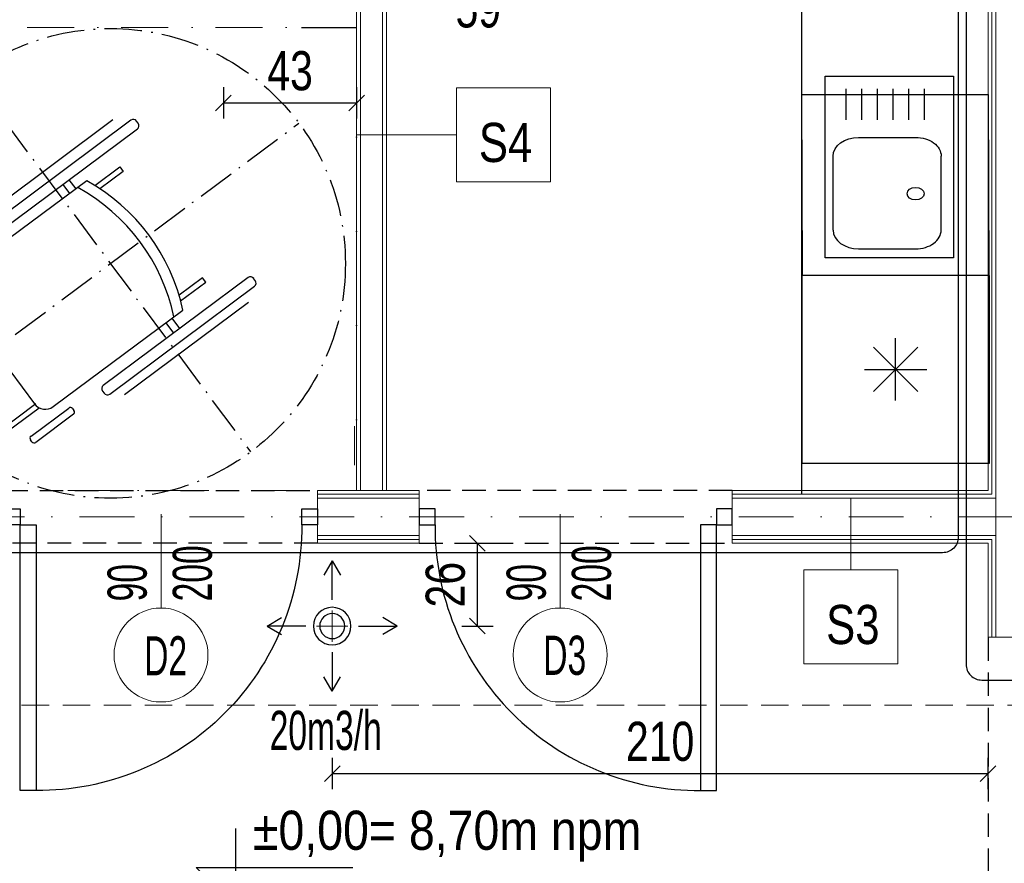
# Model space of a CAD drawing. Header units: inches. Extents: x 67073 to 287261, y -76160 to 48412.
# Tile 91 of 117: x 86011 to 86326, y -41574 to -41305. Entities that reach past the tile are written whole.
import ezdxf
from ezdxf.enums import TextEntityAlignment as Align

# ---------------------------------------------------------------- set-up
doc = ezdxf.new("R2010")
doc.units = ezdxf.units.IN
doc.header["$MEASUREMENT"] = 0
for name, pattern in [('ACAD_ISO10W100', [18.5, 12, -3, 0.5, -3]), ('DASHDOT', [1, 0.5, -0.25, 0, -0.25]), ('HIDDEN', [0.375, 0.25, -0.125])]:
    doc.linetypes.add(name, pattern=pattern)
for name, color, linetype, lineweight in [('## 08 CENTRALA REKUP', 204, 'Continuous', 25), ('DVM_PIPE', 102, 'Continuous', 30), ('p--dach', 2, 'Continuous', 30), ('p--kuchnia', 250, 'Continuous', 25), ('p--osie konstr', 1, 'DASHDOT', 15), ('p--płyta GK', 2, 'Continuous', 0), ('p--łazienka NP', 250, 'Continuous', 25), ('p--ściana GK', 62, 'Continuous', 0), ('p--ściana szkielet', 3, 'Continuous', 0)]:
    doc.layers.add(name, color=color, linetype=linetype, lineweight=lineweight)
for name, color, linetype in [('## 08 Nawiew', 1, 'Continuous'), ('## 08 Nawiew opis', 1, 'Continuous'), ('## 08 Wywiew', 5, 'Continuous'), ('## 08 Wywiew opis', 5, 'Continuous'), ('p-- zero bud', 1, 'Continuous'), ('p--drzwi', 251, 'Continuous'), ('p--opis drzwi', 252, 'Continuous'), ('p--podciąg', 61, 'Continuous'), ('p--symbole ścian', 53, 'Continuous')]:
    doc.layers.add(name, color=color, linetype=linetype)
doc.styles.add('1-50', font='arial.ttf', dxfattribs={"width": 0.75, "height": 12.5})
doc.styles.get("Standard").update_dxf_attribs({"font": 'ARIAL.TTF', "width": 0.75})
doc.styles.add('STYL-1', font='Arial Narrow.ttf', dxfattribs={"width": 0.75})
doc.dimstyles.new('1-50', dxfattribs={"dimtxt": 12.5, "dimasz": 5, "dimexe": 5, "dimexo": 5, "dimgap": 0.09, "dimtad": 0, "dimdsep": 46, "dimtxsty": '1-50', "dimblk": 'OBLIQUE', "dimcen": 0.09, "dimadec": 0, "dimazin": 0, "dimtfac": 1, "dimtdec": 4, "dimtix": 1, "dimtofl": 0, "dimtmove": 0, "dimatfit": 3, "dimldrblk": 'OBLIQUE', "dimfxl": 5, "dimfxlon": 1, "dimtvp": 0.8, "dimtolj": 1, "dimtzin": 0, "dimarcsym": 0})

# ---------------------------------------------------------------- blocks, each defined once
blk = doc.blocks.new('kota wykoń')
for p, q in [((0, 25), (0, 0)), ((0, 0), (-12.5, 12.5)), ((-12.5, 12.5), (37.5, 12.5))]:
    blk.add_line(p, q)
at = {"lineweight": 0}
blk.add_line((-2.5, 0), (2.5, 0), dxfattribs=at)
blk = doc.blocks.new('znak-niepeł.')
at = {"linetype": 'ACAD_ISO10W100'}
for p, q in [((-44.78, 60.17), (44.78, -60.17)), ((-60.11, -44.74), (60.22, 44.82))]:
    blk.add_line(p, q, dxfattribs=at)
for p, q in [((6.52, 45.77), (-39.7, 11.37)), ((0.79, 45.85), (-38.86, 16.34)), ((8.84, 44.81), (8.33, 45.5)), ((-37.65, 8.61), (8.58, 43.01)), ((-4.98, 24.9), (3.02, 30.85)), ((4.08, 29.42), (-3.37, 23.87)), ((3.02, 30.85), (4.08, 29.42)), ((-7.61, 26.43), (-49, -4.38)), ((-15.26, 25.27), (-13.09, 22.35)), ((-13.28, 26.74), (-11.11, 23.83)), ((-39.96, 9.56), (-39.45, 8.87)), ((-49.51, 2.46), (-61.55, -6.5)), ((-60.06, -8.5), (-48.02, 0.46)), ((-47.85, 1.66), (-48.31, 2.28)), ((43.94, -4.5), (-2.29, -38.9)), ((29.35, -4.53), (21.9, -10.08)), ((22.42, -11.92), (30.42, -5.96)), ((30.42, -5.96), (29.35, -4.53)), ((46.26, -5.46), (45.74, -4.77)), ((-62.91, -17.73), (-50.66, -8.62)), ((-61.72, -7.7), (-61.26, -8.32)), ((-0.23, -41.66), (45.99, -7.26)), ((-61.88, -19.11), (-49.64, -10)), ((-49.89, -10.39), (-24.28, -44.8)), ((44.14, -12.41), (4.49, -41.92)), ((-18.26, -45.68), (23.13, -14.88)), ((-73.54, -25.65), (-62.91, -17.73)), ((-62.91, -17.73), (-51.63, -32.88)), ((19.63, -17.48), (22.08, -20.77)), ((17.65, -18.95), (20.1, -22.24)), ((-62.26, -40.8), (-73.54, -25.65)), ((-51.63, -32.88), (-62.26, -40.8)), ((-46.32, -40.01), (-56.96, -47.93)), ((-35.05, -55.17), (-46.32, -40.01)), ((-2.55, -40.71), (-2.04, -41.4)), ((-36.07, -53.79), (-23.83, -44.68)), ((-35.05, -55.17), (-22.8, -46.05)), ((-25.39, -55.09), (-13.35, -46.13)), ((-12.15, -46.31), (-11.68, -46.93)), ((-56.96, -47.93), (-45.68, -63.08)), ((-11.86, -48.13), (-23.9, -57.09)), ((-45.68, -63.08), (-35.05, -55.17)), ((-25.1, -56.91), (-25.56, -56.29))]:
    blk.add_line(p, q)
blk.add_circle((0.05, 0.04), 75, dxfattribs=at)
for centre, radius, start, end in [((7.29, 44.73), 1.29, 36.657, 126.657), ((7.81, 44.04), 1.29, 306.657, 36.657), ((-37.44, -27.86), 61.95, 12.0996, 61.2145), ((-40.29, -29.99), 61.95, 12.0996, 61.2145), ((-38.93, 10.33), 1.29, 126.657, 216.657), ((-38.42, 9.64), 1.29, 216.657, 306.657), ((-49, 1.77), 0.86, 36.657, 126.657), ((-48.54, 1.15), 0.86, 306.657, 36.657), ((-46.44, -7.83), 4.3, 126.657, 216.657), ((44.71, -5.54), 1.29, 36.657, 126.657), ((45.22, -6.23), 1.29, 306.657, 36.657), ((-61.03, -7.19), 0.86, 126.657, 216.657), ((-60.57, -7.81), 0.86, 216.657, 306.657), ((-1.52, -39.94), 1.29, 126.657, 216.657), ((-1, -40.63), 1.29, 216.657, 306.657), ((-20.83, -42.23), 4.3, 216.657, 306.657), ((-12.84, -46.82), 0.86, 36.657, 126.657), ((-12.37, -47.44), 0.86, 306.657, 36.657), ((-24.87, -55.78), 0.86, 126.657, 216.657), ((-24.41, -56.4), 0.86, 216.657, 306.657)]:
    blk.add_arc(centre, radius, start, end)
blk = doc.blocks.new('drzwi-90-100')
for p, q in [((10.1, 87.38), (5.05, 87.38)), ((5.05, 87.38), (5.05, 2.53)), ((10.1, 2.53), (10.1, 87.38)), ((5.05, 2.53), (0, 2.53)), ((0, 2.53), (0, -2.53)), ((5.05, -2.53), (5.05, 2.53)), ((5.05, 2.53), (10.1, 2.53)), ((100, 2.53), (94.95, 2.53)), ((94.95, 2.53), (94.95, -2.53)), ((100, -2.53), (100, 2.53)), ((0, -2.53), (5.05, -2.53)), ((94.95, -2.53), (100, -2.53))]:
    blk.add_line(p, q)
blk.add_arc((10.8, 3.23), 84.15, 359.5233, 90.4767)
blk = doc.blocks.new('_OBLIQUE')
at = {"color": 0, "linetype": 'ByBlock', "lineweight": -2}
for p, q in [((-0.5, -0.5), (0.5, 0.5)), ((0, 0), (0, 0))]:
    blk.add_line(p, q, dxfattribs=at)
blk = doc.blocks.new('*D1720')
at = {"layer": '## 08 CENTRALA REKUP', "color": 0, "linetype": 'Continuous', "lineweight": -2}
for p, q in [((86152.43, -41471.99), (86162.43, -41471.99)), ((86157.43, -41498.43), (86157.43, -41471.99)), ((86152.43, -41498.43), (86162.43, -41498.43))]:
    blk.add_line(p, q, dxfattribs=at)
at = {"layer": 'Defpoints', "color": 0}
for p in [(86111.02, -41471.99), (86157.43, -41471.99), (86111.02, -41498.43)]:
    blk.add_point(p, dxfattribs=at)
at = {"layer": '## 08 CENTRALA REKUP', "color": 0, "lineweight": -2, "xscale": 5, "yscale": 5, "zscale": 5}
for p, rotation in [((86157.43, -41471.99), 90), ((86157.43, -41498.43), 270)]:
    blk.add_blockref('_OBLIQUE', p, dxfattribs=dict(at, rotation=rotation))
at = {"layer": '## 08 CENTRALA REKUP', "color": 0, "linetype": 'Continuous', "lineweight": 18, "insert": (86147.22, -41485.21), "char_height": 12.5, "attachment_point": 5, "rotation": 90, "style": '1-50'}
blk.add_mtext('\\A1;26', dxfattribs=at)
blk = doc.blocks.new('*D1721')
at = {"layer": '## 08 CENTRALA REKUP', "color": 0, "linetype": 'Continuous', "lineweight": -2}
for p, q in [((86111.02, -41540.52), (86111.02, -41550.52)), ((86320.53, -41540.52), (86320.53, -41550.52)), ((86111.02, -41545.52), (86320.53, -41545.52))]:
    blk.add_line(p, q, dxfattribs=at)
at = {"layer": 'Defpoints', "color": 0}
for p in [(86111.02, -41498.43), (86320.53, -41501.99), (86320.53, -41545.52)]:
    blk.add_point(p, dxfattribs=at)
at = {"layer": '## 08 CENTRALA REKUP', "color": 0, "lineweight": -2, "xscale": 5, "yscale": 5, "zscale": 5, "rotation": 180}
blk.add_blockref('_OBLIQUE', (86111.02, -41545.52), dxfattribs=at)
at = {"layer": '## 08 CENTRALA REKUP', "color": 0, "lineweight": -2, "xscale": 5, "yscale": 5, "zscale": 5}
blk.add_blockref('_OBLIQUE', (86320.53, -41545.52), dxfattribs=at)
at = {"layer": '## 08 CENTRALA REKUP', "color": 0, "linetype": 'Continuous', "lineweight": 18, "insert": (86215.78, -41535.31), "char_height": 12.5, "attachment_point": 5, "style": '1-50'}
blk.add_mtext('\\A1;210', dxfattribs=at)
blk = doc.blocks.new('*D1725')
at = {"layer": '## 08 CENTRALA REKUP', "color": 0, "linetype": 'Continuous', "lineweight": -2}
for p, q in [((86076.26, -41326.38), (86076.26, -41336.38)), ((86118.83, -41326.38), (86118.83, -41336.38)), ((86076.26, -41331.38), (86118.83, -41331.38))]:
    blk.add_line(p, q, dxfattribs=at)
at = {"layer": 'Defpoints', "color": 0}
for p in [(86076.26, -41260.01), (86118.83, -41260.01), (86118.83, -41331.38)]:
    blk.add_point(p, dxfattribs=at)
at = {"layer": '## 08 CENTRALA REKUP', "color": 0, "lineweight": -2, "xscale": 5, "yscale": 5, "zscale": 5, "rotation": 180}
blk.add_blockref('_OBLIQUE', (86076.26, -41331.38), dxfattribs=at)
at = {"layer": '## 08 CENTRALA REKUP', "color": 0, "lineweight": -2, "xscale": 5, "yscale": 5, "zscale": 5}
blk.add_blockref('_OBLIQUE', (86118.83, -41331.38), dxfattribs=at)
at = {"layer": '## 08 CENTRALA REKUP', "color": 0, "linetype": 'Continuous', "lineweight": 18, "insert": (86097.55, -41321.17), "char_height": 12.5, "attachment_point": 5, "style": '1-50'}
blk.add_mtext('\\A1;43', dxfattribs=at)
blk = doc.blocks.new('*D1727')
at = {"layer": '## 08 CENTRALA REKUP', "color": 0, "linetype": 'Continuous', "lineweight": -2}
for p, q in [((86128.33, -41285.9), (86128.33, -41295.9)), ((86187.06, -41285.9), (86187.06, -41295.9)), ((86187.06, -41290.9), (86128.33, -41290.9))]:
    blk.add_line(p, q, dxfattribs=at)
at = {"layer": 'Defpoints', "color": 0}
for p in [(86128.33, -41260.01), (86187.06, -41260.01), (86128.33, -41290.9)]:
    blk.add_point(p, dxfattribs=at)
at = {"layer": '## 08 CENTRALA REKUP', "color": 0, "lineweight": -2, "xscale": 5, "yscale": 5, "zscale": 5, "rotation": 180}
blk.add_blockref('_OBLIQUE', (86128.33, -41290.9), dxfattribs=at)
at = {"layer": '## 08 CENTRALA REKUP', "color": 0, "lineweight": -2, "xscale": 5, "yscale": 5, "zscale": 5}
blk.add_blockref('_OBLIQUE', (86187.06, -41290.9), dxfattribs=at)
at = {"layer": '## 08 CENTRALA REKUP', "color": 0, "linetype": 'Continuous', "lineweight": 18, "insert": (86157.7, -41301.11), "char_height": 12.5, "attachment_point": 5, "style": '1-50'}
blk.add_mtext('\\A1;59', dxfattribs=at)
blk = doc.blocks.new('FRIDGE_65_86')
at = {"color": 0, "linetype": 'Continuous'}
for p, q in [((0.6, 0.6), (0, 0.6)), ((0, 0.6), (0, 0)), ((0.6, 0), (0.6, 0.6)), ((0.3, 0.2), (0.3, 0.4)), ((0.229289, 0.229289), (0.370711, 0.370711)), ((0.229289, 0.370711), (0.370711, 0.229289)), ((0.2, 0.3), (0.4, 0.3)), ((0, 0), (0.6, 0))]:
    blk.add_line(p, q, dxfattribs=at)
blk = doc.blocks.new('zlew-58x41')
at = {"color": 0, "linetype": 'Continuous'}
for p, q in [((49.13, -4), (25.53, -4)), ((19.53, -30.36), (19.53, -12.16)), ((55.13, -30.36), (55.13, -12.16)), ((49.13, -38.52), (25.53, -38.52))]:
    blk.add_line(p, q, dxfattribs=at)
at = {"ltscale": 8}
for p, q in [((13.98, -9.33), (3.98, -9.33)), ((13.98, -14.33), (3.98, -14.33)), ((13.98, -19.33), (3.98, -19.33)), ((13.98, -24.33), (3.98, -24.33)), ((13.98, -29.33), (3.98, -29.33)), ((13.98, -34.33), (3.98, -34.33))]:
    blk.add_line(p, q, dxfattribs=at)
blk.add_lwpolyline([(58, -41), (0, -41), (0, 0), (58, 0)], close=True, dxfattribs=at)
at = {"color": 0, "linetype": 'Continuous', "extrusion": (0, 0, -1)}
for centre, start_param, end_param in [((25.53, -12.16), 1.570796, 3.141593), ((25.53, -30.36), 0, 1.570796)]:
    blk.add_ellipse(centre, major_axis=(0, -8.16), ratio=0.735294, start_param=start_param, end_param=end_param, dxfattribs=at)
at = {"color": 0, "linetype": 'Continuous'}
for centre, start_param, end_param in [((49.13, -12.16), 1.570796, 3.141593), ((49.13, -30.36), 0, 1.570796)]:
    blk.add_ellipse(centre, major_axis=(0, -8.16), ratio=0.735294, start_param=start_param, end_param=end_param, dxfattribs=at)
blk.add_ellipse((37.51, -12.16), major_axis=(0, -2.72), ratio=0.735294, dxfattribs=at)
blk = doc.blocks.new('uchwyt wc')
for p, q in [((0, 63), (-5.61, 63)), ((0, 60), (0, 63)), ((-7.61, 61), (-7.61, -1)), ((0, 60), (-4.61, 60)), ((-4.61, 60), (-4.61, 0)), ((-4.61, 0), (0, 0)), ((0, -3), (0, 0)), ((-5.61, -3), (0, -3))]:
    blk.add_line(p, q)
for centre, start, end in [((-5.61, 61), 90, 180), ((-5.61, -1), 180, 270)]:
    blk.add_arc(centre, 2, start, end)
blk = doc.blocks.new('uchwyt stojący')
at = {"linetype": 'Continuous', "ltscale": 12}
for points in [[(58, 2), (2, 2)], [(2, -2), (58, -2)]]:
    blk.add_lwpolyline(points, dxfattribs=at)
for centre, radius, start, end in [((58, 0), 5, 203.5782, 156.4218), ((2, 0), 2, 90, 270), ((58, 0), 2, 270, 90)]:
    blk.add_arc(centre, radius, start, end, dxfattribs=at)
blk = doc.blocks.new('A$7E8C592B32203')
at = {"layer": 'p--łazienka NP'}
blk.add_blockref('uchwyt stojący', (124.85, 225.15), dxfattribs=at)
at = {"layer": 'p--łazienka NP', "color": 0, "xscale": -1, "yscale": 0.5}
blk.add_blockref('uchwyt wc', (0, 156.13), dxfattribs=at)
at = {"layer": 'p--łazienka NP', "xscale": -1, "rotation": 180}
blk.add_blockref('uchwyt stojący', (124.85, 156.17), dxfattribs=at)
at = {"layer": 'p--łazienka NP', "rotation": 180}
for p in [(70, 87.01), (70, 5)]:
    blk.add_blockref('uchwyt stojący', p, dxfattribs=at)

msp = doc.modelspace()

# ---------------------------------------------------------------- linework, layer by layer
at = {"layer": '## 08 Nawiew', "color": 1, "lineweight": 5}
msp.add_line((86111.022, -41503.425), (86111.022, -41493.425), dxfattribs=at)
at = {"layer": '## 08 Nawiew', "lineweight": 30}
for radius, start, end in [(6, 0, 180), (4, 0, 180), (6, 180, 0), (4, 180, 0)]:
    msp.add_arc((86111.022, -41498.425), radius, start, end, dxfattribs=at)
at = {"layer": '## 08 Wywiew', "lineweight": 5}
msp.add_line((86118.106, -41434.594), (86118.106, -41447.094), dxfattribs=at)
at = {"layer": '## 08 Wywiew', "color": 1, "lineweight": 5}
for p, q in [((86111.022, -41493.425), (86111.022, -41503.425)), ((86116.022, -41498.425), (86106.022, -41498.425)), ((86116.022, -41498.425), (86106.022, -41498.425))]:
    msp.add_line(p, q, dxfattribs=at)
at = {"layer": '## 08 Wywiew opis', "color": 1}
for p, q in [((86111.024, -41477.623), (86108.337, -41482.209)), ((86111.024, -41490.047), (86111.024, -41477.623)), ((86111.024, -41477.623), (86113.711, -41482.209)), ((86090.244, -41498.423), (86094.83, -41495.736)), ((86131.824, -41498.423), (86127.238, -41495.736)), ((86102.644, -41498.423), (86090.22, -41498.423)), ((86090.244, -41498.423), (86094.83, -41501.11)), ((86119.4, -41498.423), (86131.824, -41498.423)), ((86131.824, -41498.423), (86127.238, -41501.11)), ((86111.024, -41506.803), (86111.024, -41519.227)), ((86111.024, -41519.227), (86108.337, -41514.641)), ((86111.024, -41519.227), (86113.711, -41514.641))]:
    msp.add_line(p, q, dxfattribs=at)
at = {"layer": 'DVM_PIPE'}
for points in [[(86325.248, -41159.261), (86316.035, -41159.261, 0.4142136), (86311.035, -41164.261), (86311.035, -41469.989, -0.4142136), (86306.035, -41474.989), (85889.907, -41474.989, 0.4142136), (85884.907, -41479.989), (85884.907, -41509.392)], [(86325.248, -41169.056), (86318.536, -41169.056, 0.4142136), (86313.536, -41174.056), (86313.536, -41510.656, 0.4142136), (86318.536, -41515.656), (86337.433, -41515.656)]]:
    msp.add_lwpolyline(points, format="xyb", dxfattribs=at)
at = {"layer": 'p--dach', "color": 0, "linetype": 'HIDDEN', "lineweight": 20, "ltscale": 35}
msp.add_line((85473.683, -41523.644), (86753.683, -41523.644), dxfattribs=at)
at = {"layer": 'p--kuchnia', "linetype": 'Continuous', "ltscale": 35}
msp.add_line((86261.033, -41456.441), (86261.033, -41221.441), dxfattribs=at)
msp.add_lwpolyline([(86320.783, -41386.441), (86261.283, -41386.441), (86261.033, -41328.641), (86320.533, -41328.641)], close=True, dxfattribs=at)
at = {"layer": 'p--opis drzwi', "color": 0, "lineweight": 0}
for p, q in [((86056.333, -41492.655), (86056.333, -41462.655)), ((86183.833, -41492.655), (86183.833, -41462.655))]:
    msp.add_line(p, q, dxfattribs=at)
for centre in [(86056.333, -41507.655), (86183.833, -41507.655)]:
    msp.add_circle(centre, 15, dxfattribs=at)
at = {"layer": 'p--osie konstr', "color": 0, "linetype": 'DASHDOT', "ltscale": 35}
msp.add_line((85889.933, -41463.544), (86337.433, -41463.544), dxfattribs=at)
at = {"layer": 'p--podciąg', "color": 0, "linetype": 'HIDDEN', "ltscale": 30}
for p, q in [((86006.333, -41455.094), (86106.333, -41455.094)), ((86238.833, -41455.094), (86138.833, -41455.094)), ((86106.333, -41471.994), (86006.333, -41471.994)), ((86138.833, -41471.994), (86238.833, -41471.994)), ((86320.533, -41501.994), (86320.533, -41601.994))]:
    msp.add_line(p, q, dxfattribs=at)
at = {"layer": 'p--płyta GK', "color": 0, "ltscale": 35}
for p, q in [((86321.783, -41456.344), (86321.783, -41213.344)), ((86320.533, -41455.094), (86320.533, -41220.094)), ((86106.333, -41455.094), (86138.833, -41455.094)), ((86238.833, -41455.094), (86320.533, -41455.094)), ((86106.333, -41456.344), (86138.833, -41456.344)), ((86238.833, -41456.344), (86321.783, -41456.344)), ((86106.333, -41470.744), (86138.833, -41470.744)), ((86238.833, -41470.744), (86321.783, -41470.744)), ((86321.783, -41501.994), (86321.783, -41470.744)), ((86106.333, -41471.994), (86138.833, -41471.994)), ((86238.833, -41471.994), (86320.533, -41471.994)), ((86320.533, -41501.994), (86320.533, -41471.994))]:
    msp.add_line(p, q, dxfattribs=at)
at = {"layer": 'p--symbole ścian', "color": 0, "lineweight": 9}
for p, q in [((86150.773, -41341.569), (86118.833, -41341.569)), ((86276.712, -41480.506), (86276.712, -41457.544))]:
    msp.add_line(p, q, dxfattribs=at)
for points in [[(86150.773, -41356.569), (86180.773, -41356.569), (86180.773, -41326.569), (86150.773, -41326.569)], [(86261.712, -41510.506), (86291.712, -41510.506), (86291.712, -41480.506), (86261.712, -41480.506)]]:
    msp.add_lwpolyline(points, close=True, dxfattribs=at)
at = {"layer": 'p--łazienka NP', "color": 0}
msp.add_line((86101.183, -41307.294), (86118.833, -41307.294), dxfattribs=at)
at = {"layer": 'p--łazienka NP', "color": 0, "linetype": 'DASHDOT', "lineweight": 5, "ltscale": 30}
msp.add_lwpolyline([(85966.333, -41455.094), (86118.833, -41455.094), (86118.833, -41307.294), (85966.333, -41307.294)], close=True, dxfattribs=at)
at = {"layer": 'p--ściana GK', "color": 0, "ltscale": 35}
for p, q in [((86120.083, -41455.094), (86120.083, -41212.144)), ((86127.083, -41455.094), (86127.083, -41212.144)), ((86118.833, -41455.094), (86118.833, -41214.594)), ((86128.333, -41455.094), (86128.333, -41214.594))]:
    msp.add_line(p, q, dxfattribs=at)
at = {"layer": 'p--ściana szkielet', "color": 0, "ltscale": 2}
for p, q in [((86322.983, -41501.994), (86322.983, -41212.144)), ((86106.333, -41455.094), (86106.333, -41471.994)), ((86138.833, -41455.094), (86138.833, -41471.994)), ((86238.833, -41455.094), (86238.833, -41471.994)), ((86106.333, -41457.544), (86138.833, -41457.544)), ((86238.833, -41457.544), (86322.983, -41457.544)), ((86106.333, -41469.544), (86138.833, -41469.544)), ((86238.833, -41469.544), (86322.983, -41469.544)), ((86320.533, -41501.994), (86337.433, -41501.994))]:
    msp.add_line(p, q, dxfattribs=at)

# ---------------------------------------------------------------- block references
at = {"linetype": 'Continuous', "lineweight": 18}
msp.add_blockref('A$7E8C592B32203', (85906.833, -41451.537), dxfattribs=at)
at = {"layer": 'p-- zero bud', "color": 0, "zscale": 1.2}
msp.add_blockref('kota wykoń', (86080.112, -41588.027), dxfattribs=at)
at = {"layer": 'p--drzwi', "color": 0, "xscale": -1, "rotation": 180}
msp.add_blockref('drzwi-90-100', (86006.333, -41463.544), dxfattribs=at)
at = {"layer": 'p--drzwi', "color": 0, "rotation": 180}
msp.add_blockref('drzwi-90-100', (86238.833, -41463.544), dxfattribs=at)
at = {"layer": 'p--kuchnia', "linetype": 'Continuous', "ltscale": 35, "rotation": 270}
msp.add_blockref('zlew-58x41', (86309.562, -41322.837), dxfattribs=at)
at = {"layer": 'p--kuchnia', "linetype": 'Continuous', "ltscale": 35, "xscale": 100, "yscale": 100, "zscale": 100, "rotation": 360}
msp.add_blockref('FRIDGE_65_86', (86261.033, -41446.441), dxfattribs=at)
at = {"layer": 'p--łazienka NP', "color": 0}
msp.add_blockref('znak-niepeł.', (86040.188, -41382.661), dxfattribs=at)

# ---------------------------------------------------------------- texts
at = {"layer": '## 08 Nawiew opis', "insert": (86091.04, -41538.158), "char_height": 12.5, "width": 177.1707, "attachment_point": 7, "style": 'STYL-1'}
msp.add_mtext('20m3/h', dxfattribs=at)
msp.add_mtext('20m3/h', dxfattribs=at)
msp.add_mtext('20m3/h', dxfattribs=at)
at = {"layer": 'p-- zero bud', "color": 0, "insert": (86085.709, -41557.377), "char_height": 12.5, "width": 531.91597, "attachment_point": 1, "style": '1-50'}
msp.add_mtext('\\W0.85;±0,00= 8,70m npm', dxfattribs=at)
at = {"layer": 'p--opis drzwi', "color": 0, "lineweight": 0, "char_height": 12.5, "width": 17.2395, "attachment_point": 7, "rotation": 90, "style": 'STYL-1'}
for insert in [(86072.761, -41490.553), (86200.261, -41490.553)]:
    msp.add_mtext('90\\P200', dxfattribs=dict(at, insert=insert))
at = {"layer": 'p--opis drzwi', "color": 0, "lineweight": 0, "char_height": 12.5, "width": 98.6805, "attachment_point": 9, "style": 'STYL-1'}
for s, insert in [('D2', (86064.668, -41514.176)), ('D3', (86192.168, -41514.176))]:
    msp.add_mtext(s, dxfattribs=dict(at, insert=insert))
at = {"layer": 'p--symbole ścian', "color": 0, "lineweight": 9, "width": 0.8}
for s, p in [('S4', (86166.405, -41337.736)), ('S3', (86277.344, -41491.673))]:
    msp.add_text(s, height=12.5, dxfattribs=at).set_placement(p, align=Align.TOP_CENTER)

# ---------------------------------------------------------------- dimensions: what is measured, and where the dimension line sits
at = {"layer": '## 08 CENTRALA REKUP', "linetype": 'Continuous', "lineweight": 18}
for base, p1, p2, picture, middle in [((86118.833, -41331.382), (86076.263, -41260.007), (86118.833, -41260.007), '*D1725', (86097.548, -41321.172)), ((86128.333, -41290.895), (86187.058, -41260.007), (86128.333, -41260.007), '*D1727', (86157.696, -41301.105)), ((86320.533, -41545.523), (86111.022, -41498.425), (86320.533, -41501.994), '*D1721', (86215.778, -41535.313))]:
    dim = msp.add_linear_dim(base=base, p1=p1, p2=p2, dimstyle='1-50', override={"dimdec": 0}, dxfattribs=at)
    dim.commit()
    dim.dimension.update_dxf_attribs({"geometry": picture, "text_midpoint": middle})
dim = msp.add_linear_dim(base=(86157.429, -41471.994), p1=(86111.022, -41498.425), p2=(86111.022, -41471.994), angle=90, dimstyle='1-50', override={"dimdec": 0}, dxfattribs=at)
dim.commit()
dim.dimension.update_dxf_attribs({"geometry": '*D1720', "text_midpoint": (86147.219, -41485.209)})

doc.saveas('drawing.dxf')
